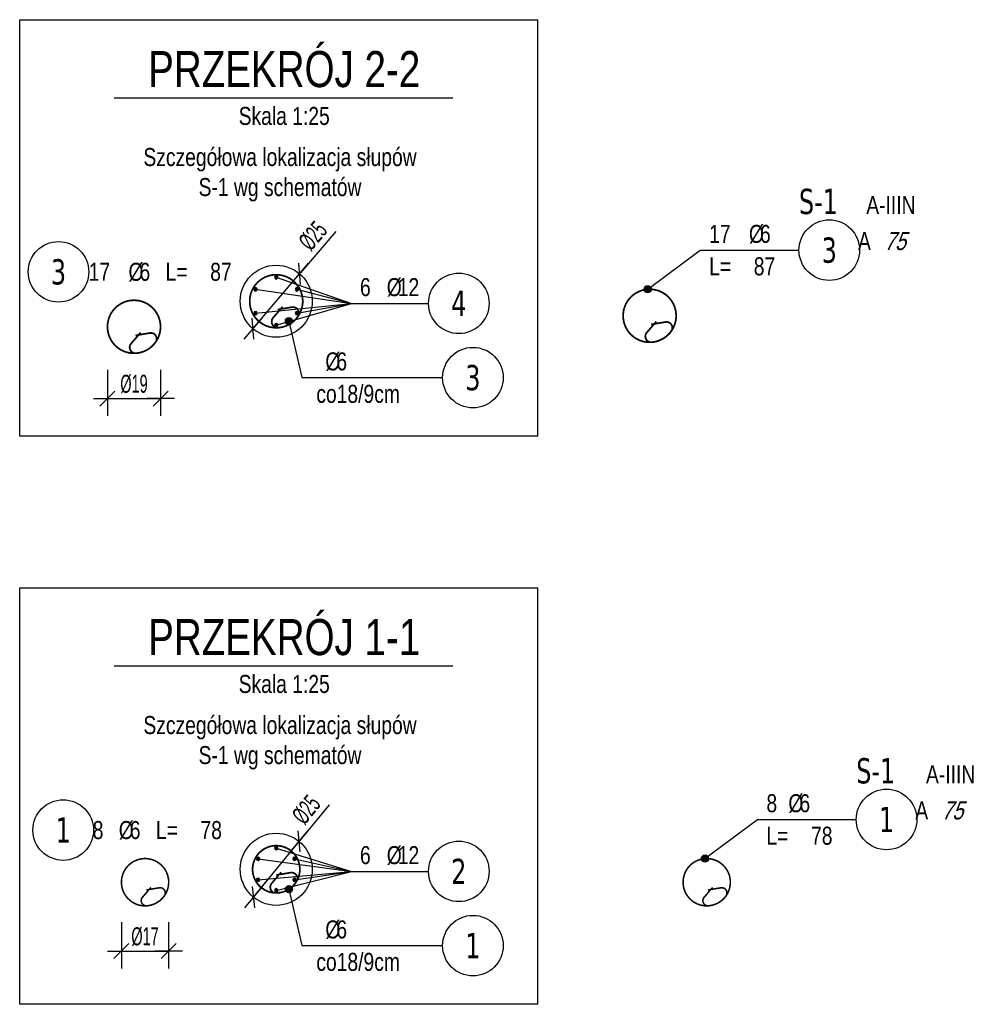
# Model space of a CAD drawing. Header units: millimetres. Extents: x 16025 to 17813, y -475 to 634.
# Tile 1 of 7: x 16100 to 16431, y -475 to -133. Entities that reach past the tile are written whole.
import ezdxf
from ezdxf.enums import TextEntityAlignment as Align

# ---------------------------------------------------------------- set-up
doc = ezdxf.new("R2010")
doc.units = ezdxf.units.MM
doc.header["$LTSCALE"] = 10
for name, color, linetype in [('BA_wis', 2, 'Continuous'), ('BZ_odn', 1, 'Continuous'), ('BZ_opi1', 7, 'Continuous'), ('BZ_opi2', 4, 'Continuous'), ('BZ_opi4', 53, 'Continuous'), ('BZ_P_prz', 4, 'Continuous'), ('BZ_P_strz', 3, 'Continuous'), ('BZ_P_wyc', 134, 'Continuous'), ('BZ_sym', 7, 'Continuous'), ('BZ_txg', 3, 'Continuous'), ('BZ_txs', 2, 'Continuous'), ('BZ_wym', 1, 'Continuous')]:
    doc.layers.add(name, color=color, linetype=linetype)
doc.layers.add('BZ_obw', color=230, linetype='Continuous', plot=False)
doc.layers.add('BZ_pom', color=6, linetype='Continuous', plot=False)
doc.styles.add('BIKTBG', font='tahoma.ttf', dxfattribs={"width": 0.85})
doc.styles.add('BIKTG', font='bikromsw.shx', dxfattribs={"width": 0.85})
doc.styles.add('BIKTS', font='bikromsw.shx', dxfattribs={"width": 0.8})
doc.styles.add('BIKWYM', font='bikromsw.shx', dxfattribs={"width": 0.6})
doc.dimstyles.new('BZ_KP_25', dxfattribs={"dimscale": 2.5, "dimtxt": 25, "dimasz": 1.666667, "dimexe": 24, "dimexo": 0, "dimgap": 0, "dimtad": 0, "dimdec": 1, "dimrnd": 0.5, "dimzin": 9, "dimdsep": 46, "dimtxsty": 'BIKWYM', "dimblk": 'WYM-KR', "dimblk1": 'WYM-KP', "dimblk2": 'WYM-KP', "dimsah": 1, "dimcen": 0, "dimdle": 20, "dimclrd": 256, "dimclre": 256, "dimclrt": 7, "dimadec": 0, "dimazin": 0, "dimtfac": 0.033333, "dimtdec": 1, "dimtmove": 0, "dimatfit": 3, "dimldrblk": 'WYM-KP', "dimfxl": 1, "dimtvp": 0.8, "dimtolj": 1, "dimarcsym": 0})
doc.dimstyles.new('BZ_KP_25_cm', dxfattribs={"dimscale": 0.25, "dimtxt": 25, "dimasz": 1.666667, "dimexe": 24, "dimexo": 0, "dimgap": 0, "dimtad": 0, "dimdec": 1, "dimrnd": 0.5, "dimzin": 9, "dimdsep": 46, "dimtxsty": 'BIKWYM', "dimblk": 'WYM-KR', "dimblk1": 'WYM-KP', "dimblk2": 'WYM-KP', "dimsah": 1, "dimcen": 0, "dimdle": 20, "dimclrd": 256, "dimclre": 256, "dimclrt": 7, "dimadec": 0, "dimazin": 0, "dimtfac": 0.033333, "dimtdec": 1, "dimtmove": 0, "dimatfit": 3, "dimldrblk": 'WYM-KP', "dimfxl": 1, "dimtvp": 0.8, "dimtolj": 1, "dimarcsym": 0})
doc.dimstyles.new('BZ_KR_25_cm', dxfattribs={"dimscale": 0.25, "dimtxt": 25, "dimasz": 1.666667, "dimexe": 24, "dimexo": 0, "dimgap": 0, "dimtad": 0, "dimdec": 1, "dimrnd": 0.5, "dimzin": 9, "dimdsep": 46, "dimtxsty": 'BIKWYM', "dimblk": 'WYM-KR', "dimcen": 0, "dimdle": 20, "dimclrd": 256, "dimclre": 256, "dimclrt": 2, "dimadec": 0, "dimazin": 0, "dimtfac": 0.033333, "dimtdec": 1, "dimtmove": 0, "dimatfit": 3, "dimldrblk": 'WYM-KR', "dimfxl": 25, "dimfxlon": 1, "dimtvp": 0.8, "dimtolj": 1, "dimarcsym": 0})

# ---------------------------------------------------------------- blocks, each defined once
blk = doc.blocks.new('PRET3')
blk.add_hatch(color=0).paths.add_polyline_path([(0.5, 0, 1), (-0.5, 0, 1)])
at = {"color": 0}
blk.add_circle((0, 0), 0.5, dxfattribs=at)
blk = doc.blocks.new('*U51')
at = {"layer": 'BZ_P_prz', "xscale": -1.2, "yscale": 1.2, "zscale": 1.2, "rotation": 89.99999999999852}
blk.add_blockref('PRET3', (0, 0), dxfattribs=at)
blk = doc.blocks.new('*U52')
at = {"layer": 'BZ_P_strz', "color": 0, "linetype": 'ByBlock', "lineweight": -2, "transparency": 16777216}
blk.add_blockref('*U51', (16249.22, 314.44), dxfattribs=at)
for p, rotation in [((16242.03, 310.29), 59.99999999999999), ((16256.4, 310.29), 299.9999999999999), ((16242.03, 301.99), 120), ((16256.4, 301.99), 239.9999999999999), ((16249.22, 297.84), 180)]:
    blk.add_blockref('*U51', p, dxfattribs=dict(at, rotation=rotation))
blk = doc.blocks.new('eoprz')
blk = doc.blocks.new('WYM-KP')
blk.add_hatch(color=256).paths.add_polyline_path([(3, 0, 1), (-3, 0, 1)])
blk.add_circle((0, 0), 3)
blk = doc.blocks.new('WYM-KR')
at = {"color": 7, "linetype": 'ByBlock'}
blk.add_line((6.24, 6.24), (-6.24, -6.24), dxfattribs=at)
at = {"linetype": 'ByBlock'}
blk.add_line((11.52, 0), (-11.52, 0), dxfattribs=at)
blk = doc.blocks.new('bik_BlkOpPretU', base_point=(1570.94, 615.52))
at = {"layer": 'BZ_opi2', "style": 'BIKTBG', "width": 0.8}
blk.add_attdef('NUMER', text='', height=8.75, dxfattribs=at).set_placement((1514.25, 615.52), align=Align.MIDDLE_CENTER)
at = {"layer": 'BZ_opi4', "style": 'BIKTS', "width": 0.8}
for tag, p in [('SZTUK', (1529.75, 618.02)), ('PRZEDR_FI', (1538.8, 618.02)), ('PRZEKROJ', (1542.61, 618.02)), ('PRZEDR_L', (1529.75, 606.77)), ('DLUGOSC', (1545.23, 606.77)), ('UWAGA', (1529.75, 598.02))]:
    blk.add_attdef(tag, p, '', height=6.25, dxfattribs=at)
at = {"layer": 'BZ_pom', "width": 0.8}
for tag, p, height, style in [('POZYCJA', (1524.75, 628.02), 8.75, 'BIKTBG'), ('GATUNEK', (1483.8, 628.02), 6.25, 'BIKTS'), ('METODA_L', (1489.99, 615.52), 6.25, 'BIKTS')]:
    blk.add_attdef(tag, p, '', height=height, dxfattribs=dict(at, style=style))
at = {"layer": 'BZ_wym', "width": 0.8}
for tag, p, height, style, flags in [('PRZEDR_NR', (1529.75, 588.65), 8.75, 'BIKTBG', 1), ('PRZEDR_SZT', (1529.75, 579.27), 6.25, 'BIKTS', 1), ('TYP_PRETA', (1529.75, 569.9), 6.25, 'BIKTS', 3), ('EURO_KOD', (1529.75, 560.52), 6.25, 'BIKTS', 3), ('EURO_KOD_SEGMENTY', (1544.75, 560.52), 6.25, 'BIKTS', 3), ('HAK_1', (1529.75, 551.15), 6.25, 'BIKTS', 3), ('HAK_2', (1529.75, 541.77), 6.25, 'BIKTS', 3), ('ID', (1529.75, 532.4), 6.25, 'BIKTS', 3), ('ID_C', (1529.75, 523.02), 6.25, 'BIKTS', 3), ('b_atr_0', (1529.75, 513.65), 6.25, 'BIKTS', 3)]:
    blk.add_attdef(tag, p, '', height=height, dxfattribs=dict(at, style=style, flags=flags))
blk = doc.blocks.new('*D72')
at = {"layer": 'BZ_wym', "lineweight": -2}
for p, q in [((16207.62, -405.55), (16197.49, -417.91)), ((16181.38, -437.57), (16197.23, -418.23)), ((16181.12, -437.89), (16180.86, -438.21))]:
    blk.add_line(p, q, dxfattribs=at)
at = {"layer": 'Defpoints', "color": 0}
for p in [(16197.23, -418.23), (16181.38, -437.57)]:
    blk.add_point(p, dxfattribs=at)
at = {"layer": 'BZ_wym', "lineweight": -2, "xscale": 0.4166666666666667, "yscale": 0.4166666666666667, "zscale": 0.4166666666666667}
for p, rotation in [((16197.23, -418.23), 230.662209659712), ((16181.38, -437.57), 50.66220965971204)]:
    blk.add_blockref('WYM-KR', p, dxfattribs=dict(at, rotation=rotation))
at = {"layer": 'BZ_wym', "color": 2, "insert": (16199.75, -407.26), "char_height": 6.25, "attachment_point": 5, "rotation": 50.6622, "style": 'BIKWYM'}
blk.add_mtext('\\A1;%%c25', dxfattribs=at)
blk = doc.blocks.new('bik_BlkOpPret', base_point=(608.5, -87.83))
at = {"layer": 'BZ_opi1', "style": 'BIKTS', "width": 0.8}
for tag, p in [('SZTUK', (567.31, -85.33)), ('PRZEDR_FI', (581.12, -85.33)), ('PRZEKROJ', (584.93, -85.33)), ('PRZEDR_L', (567.31, -96.58)), ('DLUGOSC', (582.78, -96.58)), ('UWAGA', (567.31, -105.33))]:
    blk.add_attdef(tag, p, '', height=6.25, dxfattribs=at)
at = {"layer": 'BZ_opi2', "style": 'BIKTBG', "width": 0.8}
blk.add_attdef('NUMER', text='', height=8.75, dxfattribs=at).set_placement((551.81, -87.83), align=Align.MIDDLE_CENTER)
at = {"layer": 'BZ_pom', "width": 0.8}
for tag, p, height, style in [('POZYCJA', (562.31, -75.33), 8.75, 'BIKTBG'), ('GATUNEK', (526.97, -75.33), 6.25, 'BIKTS'), ('METODA_L', (520.17, -87.83), 6.25, 'BIKTS'), ('EURO_KOD', (529.45, -87.83), 6.25, 'BIKTS')]:
    blk.add_attdef(tag, p, '', height=height, dxfattribs=dict(at, style=style))
at = {"layer": 'BZ_wym', "width": 0.8}
for tag, p, height, style, flags in [('PRZEDR_NR', (567.31, -114.71), 8.75, 'BIKTBG', 1), ('PRZEDR_SZT', (567.31, -124.08), 6.25, 'BIKTS', 1), ('TYP_PRETA', (567.31, -133.46), 6.25, 'BIKTS', 3), ('EURO_KOD_SEGMENTY', (580.88, -142.83), 6.25, 'BIKTS', 3), ('HAK_1', (567.31, -152.21), 6.25, 'BIKTS', 3), ('HAK_2', (567.31, -161.58), 6.25, 'BIKTS', 3), ('ID', (567.31, -170.96), 6.25, 'BIKTS', 3), ('ID_C', (567.31, -180.33), 6.25, 'BIKTS', 3), ('b_atr_0', (567.31, -189.71), 6.25, 'BIKTS', 3)]:
    blk.add_attdef(tag, p, '', height=height, dxfattribs=dict(at, style=style, flags=flags))
blk = doc.blocks.new('bik_BlkOpPretW', base_point=(917.65, 307.46))
at = {"layer": 'BZ_opi2', "style": 'BIKTBG', "width": 0.8}
blk.add_attdef('NUMER', text='', height=8.75, dxfattribs=at).set_placement((933.15, 307.46), align=Align.MIDDLE_CENTER)
at = {"layer": 'BZ_opi4', "style": 'BIKTS', "width": 0.8}
for tag, p in [('SZTUK', (943.38, 304.33)), ('PRZEKROJ', (956.24, 304.33)), ('DLUGOSC', (985.52, 304.33)), ('PRZEDR_FI', (952.43, 304.33)), ('PRZEDR_L', (970.04, 304.33))]:
    blk.add_attdef(tag, p, '', height=6.25, dxfattribs=at)
at = {"layer": 'BZ_pom', "width": 0.8}
for tag, p, height, style, flags in [('POZYCJA', (943.38, 294.96), 8.75, 'BIKTBG', 3), ('GATUNEK', (943.38, 285.58), 6.25, 'BIKTS', 1), ('METODA_L', (943.38, 266.83), 6.25, 'BIKTS', 3)]:
    blk.add_attdef(tag, p, '', height=height, dxfattribs=dict(at, style=style, flags=flags))
at = {"layer": 'BZ_wym', "width": 0.8}
for tag, p, height, style, flags in [('UWAGA', (943.38, 276.21), 6.25, 'BIKTS', 1), ('TYP_PRETA', (943.38, 257.46), 6.25, 'BIKTS', 3), ('PRZEDR_NR', (943.38, 248.08), 8.75, 'BIKTBG', 1), ('PRZEDR_SZT', (943.38, 238.71), 6.25, 'BIKTS', 1), ('EURO_KOD', (943.38, 229.33), 6.25, 'BIKTS', 3), ('EURO_KOD_SEGMENTY', (956.95, 229.33), 6.25, 'BIKTS', 3), ('HAK_1', (943.38, 219.96), 6.25, 'BIKTS', 3), ('HAK_2', (943.38, 210.58), 6.25, 'BIKTS', 3), ('ID', (943.38, 201.21), 6.25, 'BIKTS', 3), ('ID_C', (943.38, 191.83), 6.25, 'BIKTS', 3), ('b_atr_0', (943.38, 182.46), 6.25, 'BIKTS', 3)]:
    blk.add_attdef(tag, p, '', height=height, dxfattribs=dict(at, style=style, flags=flags))
blk = doc.blocks.new('*D73')
at = {"layer": 'BZ_wym', "lineweight": -2}
for p, q in [((16135.61, -446.25), (16135.61, -462.25)), ((16151.99, -446.25), (16151.99, -462.25)), ((16136.03, -456.25), (16151.58, -456.25))]:
    blk.add_line(p, q, dxfattribs=at)
at = {"layer": 'Defpoints', "color": 0}
for p in [(16135.61, -432.38), (16151.99, -431.78), (16151.99, -456.25)]:
    blk.add_point(p, dxfattribs=at)
at = {"layer": 'BZ_wym', "lineweight": -2, "xscale": 0.4166666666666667, "yscale": 0.4166666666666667, "zscale": 0.4166666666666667, "rotation": 180}
blk.add_blockref('WYM-KR', (16135.61, -456.25), dxfattribs=at)
at = {"layer": 'BZ_wym', "lineweight": -2, "xscale": 0.4166666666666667, "yscale": 0.4166666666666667, "zscale": 0.4166666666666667}
blk.add_blockref('WYM-KR', (16151.99, -456.25), dxfattribs=at)
at = {"layer": 'BZ_wym', "color": 2, "insert": (16143.8, -451.25), "char_height": 6.25, "attachment_point": 5, "style": 'BIKWYM'}
blk.add_mtext('\\A1;\\Fbikromsw.shx|c1;%%C17', dxfattribs=at)
blk = doc.blocks.new('*D74')
at = {"layer": 'BZ_wym', "lineweight": -2}
for p, q in [((16209.96, -206.74), (16197.69, -221.13)), ((16181.19, -240.46), (16197.42, -221.44)), ((16180.92, -240.78), (16180.65, -241.1))]:
    blk.add_line(p, q, dxfattribs=at)
at = {"layer": 'Defpoints', "color": 0}
for p in [(16197.42, -221.44), (16181.19, -240.46)]:
    blk.add_point(p, dxfattribs=at)
at = {"layer": 'BZ_wym', "lineweight": -2, "xscale": 0.4166666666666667, "yscale": 0.4166666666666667, "zscale": 0.4166666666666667}
for p, rotation in [((16197.42, -221.44), 229.5326380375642), ((16181.19, -240.46), 49.53263803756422)]:
    blk.add_blockref('WYM-KR', p, dxfattribs=dict(at, rotation=rotation))
at = {"layer": 'BZ_wym', "color": 2, "insert": (16202.06, -208.3), "char_height": 6.25, "attachment_point": 5, "rotation": 49.5326, "style": 'BIKWYM'}
blk.add_mtext('\\A1;%%c25', dxfattribs=at)
blk = doc.blocks.new('*D75')
at = {"layer": 'BZ_wym', "lineweight": -2}
for p, q in [((16130.78, -254.68), (16130.78, -270.68)), ((16149.18, -254.68), (16149.18, -270.68)), ((16131.19, -264.68), (16148.76, -264.68))]:
    blk.add_line(p, q, dxfattribs=at)
at = {"layer": 'Defpoints', "color": 0}
for p in [(16130.78, -239.8), (16149.18, -239.8), (16149.18, -264.68)]:
    blk.add_point(p, dxfattribs=at)
at = {"layer": 'BZ_wym', "lineweight": -2, "xscale": 0.4166666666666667, "yscale": 0.4166666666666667, "zscale": 0.4166666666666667, "rotation": 180}
blk.add_blockref('WYM-KR', (16130.78, -264.68), dxfattribs=at)
at = {"layer": 'BZ_wym', "lineweight": -2, "xscale": 0.4166666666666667, "yscale": 0.4166666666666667, "zscale": 0.4166666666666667}
blk.add_blockref('WYM-KR', (16149.18, -264.68), dxfattribs=at)
at = {"layer": 'BZ_wym', "color": 2, "insert": (16139.98, -259.68), "char_height": 6.25, "attachment_point": 5, "style": 'BIKWYM'}
blk.add_mtext('\\A1;\\Fbikromsw.shx|c1;%%C19', dxfattribs=at)

msp = doc.modelspace()

# ---------------------------------------------------------------- linework, layer by layer
at = {"layer": 'BA_wis'}
for centre in [(16189.31, -230.95), (16189.31, -427.9)]:
    msp.add_circle(centre, 12.5, dxfattribs=at)
at = {"layer": 'BZ_obw'}
for points in [[(16100.33, -133.33), (16279.98, -133.33), (16279.98, -277.77), (16100.33, -277.77)], [(16100.33, -330.28), (16279.98, -330.28), (16279.98, -474.71), (16100.33, -474.71)]]:
    msp.add_lwpolyline(points, close=True, dxfattribs=at)
at = {"layer": 'BZ_odn'}
for centre in [(16381.12, -213.22), (16400.99, -410.62)]:
    msp.add_circle(centre, 10.5, dxfattribs=at)
at = {"layer": 'BZ_odn', "color": 252}
for centre in [(16113.8, -220.75), (16252.64, -231.68), (16257.53, -257.43), (16115.43, -414.3), (16252.64, -428.62), (16257.53, -454.37)]:
    msp.add_circle(centre, 10.5, dxfattribs=at)
at = {"layer": 'BZ_P_strz'}
for points, const_width in [([(16189.81, -240.13, 0.021545), (16189.99, -240.13, 0.00154), (16190.04, -240.12, 0.002996), (16190.15, -240.12, 0.015437), (16190.72, -240.05, 0.003376), (16190.84, -240.03, 0.017212), (16191.46, -239.9, 0.003704), (16191.59, -239.87, 0.015732), (16192.15, -239.7, 0.002342), (16192.23, -239.68, 0.017314), (16192.83, -239.45, 0.004015), (16192.96, -239.4, 0.017394), (16193.54, -239.12, 0.000223), (16193.55, -239.12, 0.017568), (16194.11, -238.8, 0.004035), (16194.24, -238.72, 0.01734), (16194.76, -238.36, 0.002133), (16194.83, -238.32, 0.015865), (16195.28, -237.95, 0.003767), (16195.39, -237.86, 0.017218), (16195.85, -237.42, 0.00327), (16195.93, -237.34, 0.015414), (16196.31, -236.92, 0.003126), (16196.39, -236.83, 0.017229), (16196.77, -236.33, 0.001548), (16196.81, -236.28, 0.174663), (16198.48, -230.27, 0.414214), (16188.63, -221.78, 0.414214), (16180.13, -231.63, 0.408469), (16189.81, -240.14)], 0.6), ([(16321.12, -237.99), (16317.82, -241.82, 0.668179), (16319.5, -245.16, 0.414214), (16327.99, -235.3, 0.414214), (16318.14, -226.81, 0.414214), (16309.65, -236.66, 0.702616), (16326.32, -241.31, 0.668179), (16324.33, -238.15), (16319.35, -238.99)], 0.607), ([(16190.63, -233.9), (16188.24, -236.66, 0.500731), (16188.97, -239.95)], 0.6), ([(16197.18, -235.31, 0.500731), (16194.74, -233), (16191.14, -233.61)], 0.6), ([(16189.65, -436.09, -0.003293), (16189.91, -436.08, 0.001542), (16189.96, -436.07, 0.002997), (16190.06, -436.06, 0.015437), (16190.56, -436, 0.003373), (16190.67, -435.98, 0.017213), (16191.23, -435.87, 0.003702), (16191.34, -435.84, 0.015729), (16191.84, -435.7, 0.002347), (16191.91, -435.67, 0.017313), (16192.44, -435.47, 0.004015), (16192.57, -435.42, 0.017394), (16193.08, -435.18, 0.000223), (16193.09, -435.17, 0.017568), (16193.59, -434.89, 0.004035), (16193.7, -434.82, 0.017339), (16194.17, -434.5, 0.002135), (16194.23, -434.46, 0.015864), (16194.63, -434.13, 0.003763), (16194.73, -434.05, 0.017205), (16195.14, -433.67, 0.003279), (16195.21, -433.59, 0.015423), (16195.55, -433.21, 0.003126), (16195.62, -433.14, 0.017232), (16195.96, -432.69, 0.001548), (16195.99, -432.65, 0.174661), (16197.48, -427.29, 0.414214), (16188.7, -419.72, 0.414214), (16181.13, -428.5, 0.404793), (16189.65, -436.09)], 0.6), ([(16340.67, -434.17), (16337.72, -437.59, 0.668179), (16339.22, -440.56, 0.414214), (16346.79, -431.78, 0.414214), (16338.01, -424.2, 0.414214), (16330.44, -432.99, 0.702616), (16345.3, -437.13, 0.668179), (16343.53, -434.31), (16339.09, -435.06)], 0.541), ([(16190.14, -429.97), (16187.75, -432.74, 0.500731), (16188.47, -436.02)], 0.6), ([(16196.69, -431.39, 0.500731), (16194.25, -429.07), (16190.65, -429.68)], 0.6)]:
    msp.add_lwpolyline(points, format="xyb", dxfattribs=dict(at, const_width=const_width))
at = {"layer": 'BZ_P_strz', "const_width": 0.6}
for points in [[(16191.51, -232.88), (16190.83, -233.66), (16189.81, -233.83)], [(16191.01, -428.95), (16190.34, -429.73), (16189.32, -429.9)]]:
    msp.add_lwpolyline(points, dxfattribs=at)
at = {"layer": 'BZ_P_wyc', "linetype": 'Continuous'}
for points, const_width in [([(16142.27, -241.81), (16138.97, -245.64, 0.668179), (16140.65, -248.98, 0.414214), (16149.15, -239.12, 0.414214), (16139.3, -230.63, 0.414214), (16130.8, -240.48, 0.702616), (16147.47, -245.13, 0.668179), (16145.49, -241.97), (16140.51, -242.81)], 0.607), ([(16145.86, -434.17), (16142.92, -437.59, 0.668179), (16144.42, -440.56, 0.414214), (16151.99, -431.78, 0.414214), (16143.21, -424.2, 0.414214), (16135.64, -432.99, 0.702616), (16150.5, -437.13, 0.668179), (16148.73, -434.31), (16144.29, -435.06)], 0.541)]:
    msp.add_lwpolyline(points, format="xyb", dxfattribs=dict(at, const_width=const_width))
at = {"layer": 'BZ_txg'}
for points in [[(16133.06, -160.45), (16250.61, -160.45)], [(16133.06, -357.39), (16250.61, -357.39)]]:
    msp.add_lwpolyline(points, dxfattribs=at)

# ---------------------------------------------------------------- block references
ref = msp.add_blockref('bik_BlkOpPret', (16336.34, -213.22))
ref.add_attrib('NUMER', '3', dxfattribs={"layer": 'BZ_opi2', "height": 8.75, "style": 'BIKTBG', "width": 0.8}).set_placement((16381.12, -213.22), align=Align.MIDDLE_CENTER)
ref.add_attrib('POZYCJA', 'S-1', (16370.62, -200.72), dxfattribs={"layer": 'BZ_pom', "height": 8.75, "style": 'BIKTBG', "width": 0.8})
ref.add_attrib('SZTUK', '17', (16339.46, -210.72), dxfattribs={"layer": 'BZ_opi1', "height": 6.25, "style": 'BIKTS', "width": 0.8})
ref.add_attrib('GATUNEK', 'A-IIIN', (16393.96, -200.72), dxfattribs={"layer": 'BZ_pom', "height": 6.25, "style": 'BIKTS', "width": 0.8})
ref.add_attrib('PRZEKROJ', '6', (16357.08, -210.72), dxfattribs={"layer": 'BZ_opi1', "height": 6.25, "style": 'BIKTS', "width": 0.8})
ref.add_attrib('DLUGOSC', '87', (16354.94, -221.97), dxfattribs={"layer": 'BZ_opi1', "height": 6.25, "style": 'BIKTS', "width": 0.8})
ref.add_attrib('METODA_L', 'A', (16391.1, -213.22), dxfattribs={"layer": 'BZ_pom', "height": 6.25, "style": 'BIKTS', "width": 0.8})
ref.add_attrib('PRZEDR_FI', '%%c', (16353.27, -210.72), dxfattribs={"layer": 'BZ_opi1', "height": 6.25, "style": 'BIKTS', "width": 0.8})
ref.add_attrib('PRZEDR_L', 'L=', (16339.46, -221.97), dxfattribs={"layer": 'BZ_opi1', "height": 6.25, "style": 'BIKTS', "width": 0.8})
ref.add_attrib('EURO_KOD', '75', (16400.14, -213.22), dxfattribs={"layer": 'BZ_pom', "height": 6.25, "style": 'BIKTS', "oblique": 18, "width": 0.8})
ref = msp.add_blockref('bik_BlkOpPretW', (16098.3, -220.75))
ref.add_attrib('NUMER', '3', dxfattribs={"layer": 'BZ_opi2', "height": 8.75, "style": 'BIKTBG', "width": 0.8}).set_placement((16113.8, -220.75), align=Align.MIDDLE_CENTER)
ref.add_attrib('SZTUK', '17', (16124.26, -223.87), dxfattribs={"layer": 'BZ_opi4', "height": 6.25, "style": 'BIKTS', "width": 0.8})
ref.add_attrib('PRZEKROJ', '6', (16141.88, -223.87), dxfattribs={"layer": 'BZ_opi4', "height": 6.25, "style": 'BIKTS', "width": 0.8})
ref.add_attrib('DLUGOSC', '87', (16166.41, -223.87), dxfattribs={"layer": 'BZ_opi4', "height": 6.25, "style": 'BIKTS', "width": 0.8})
ref.add_attrib('PRZEDR_FI', '%%c', (16138.07, -223.87), dxfattribs={"layer": 'BZ_opi4', "height": 6.25, "style": 'BIKTS', "width": 0.8})
ref.add_attrib('PRZEDR_L', 'L=', (16150.93, -223.87), dxfattribs={"layer": 'BZ_opi4', "height": 6.25, "style": 'BIKTS', "width": 0.8})
ref = msp.add_blockref('bik_BlkOpPretU', (16215.23, -231.68), dxfattribs=dict(xscale=0.1, yscale=0.1, zscale=0.1))
ref.add_attrib('NUMER', '4', dxfattribs={"layer": 'BZ_opi2', "height": 8.75, "style": 'BIKTBG', "width": 0.8}).set_placement((16252.64, -231.68), align=Align.MIDDLE_CENTER)
ref.add_attrib('SZTUK', '6', (16218.36, -229.18), dxfattribs={"layer": 'BZ_opi4', "height": 6.25, "style": 'BIKTS', "width": 0.8})
ref.add_attrib('PRZEKROJ', '12', (16231.45, -229.18), dxfattribs={"layer": 'BZ_opi4', "height": 6.25, "style": 'BIKTS', "width": 0.8})
ref.add_attrib('PRZEDR_FI', '%%c', (16227.64, -229.18), dxfattribs={"layer": 'BZ_opi4', "height": 6.25, "style": 'BIKTS', "width": 0.8})
ref = msp.add_blockref('bik_BlkOpPretU', (16198.22, -257.43))
ref.add_attrib('NUMER', '3', dxfattribs={"layer": 'BZ_opi2', "height": 8.75, "style": 'BIKTBG', "width": 0.8}).set_placement((16257.53, -257.43), align=Align.MIDDLE_CENTER)
ref.add_attrib('PRZEKROJ', '6', (16210.16, -254.93), dxfattribs={"layer": 'BZ_opi4', "height": 6.25, "style": 'BIKTS', "width": 0.8})
ref.add_attrib('UWAGA', 'co18/9cm', (16203.22, -266.18), dxfattribs={"layer": 'BZ_opi4', "height": 6.25, "style": 'BIKTS', "width": 0.8})
ref.add_attrib('PRZEDR_FI', '%%c', (16206.35, -254.93), dxfattribs={"layer": 'BZ_opi4', "height": 6.25, "style": 'BIKTS', "width": 0.8})
ref = msp.add_blockref('bik_BlkOpPret', (16356.2, -410.62))
ref.add_attrib('NUMER', '1', dxfattribs={"layer": 'BZ_opi2', "height": 8.75, "style": 'BIKTBG', "width": 0.8}).set_placement((16400.99, -410.62), align=Align.MIDDLE_CENTER)
ref.add_attrib('POZYCJA', 'S-1', (16390.49, -398.12), dxfattribs={"layer": 'BZ_pom', "height": 8.75, "style": 'BIKTBG', "width": 0.8})
ref.add_attrib('SZTUK', '8', (16359.33, -408.12), dxfattribs={"layer": 'BZ_opi1', "height": 6.25, "style": 'BIKTS', "width": 0.8})
ref.add_attrib('GATUNEK', 'A-IIIN', (16414.67, -398.12), dxfattribs={"layer": 'BZ_pom', "height": 6.25, "style": 'BIKTS', "width": 0.8})
ref.add_attrib('PRZEKROJ', '6', (16370.76, -408.12), dxfattribs={"layer": 'BZ_opi1', "height": 6.25, "style": 'BIKTS', "width": 0.8})
ref.add_attrib('DLUGOSC', '78', (16374.81, -419.37), dxfattribs={"layer": 'BZ_opi1', "height": 6.25, "style": 'BIKTS', "width": 0.8})
ref.add_attrib('METODA_L', 'A', (16410.97, -410.62), dxfattribs={"layer": 'BZ_pom', "height": 6.25, "style": 'BIKTS', "width": 0.8})
ref.add_attrib('PRZEDR_FI', '%%c', (16366.95, -408.12), dxfattribs={"layer": 'BZ_opi1', "height": 6.25, "style": 'BIKTS', "width": 0.8})
ref.add_attrib('PRZEDR_L', 'L=', (16359.33, -419.37), dxfattribs={"layer": 'BZ_opi1', "height": 6.25, "style": 'BIKTS', "width": 0.8})
ref.add_attrib('EURO_KOD', '75', (16420.01, -410.62), dxfattribs={"layer": 'BZ_pom', "height": 6.25, "style": 'BIKTS', "oblique": 18, "width": 0.8})
ref = msp.add_blockref('bik_BlkOpPretW', (16099.93, -414.3))
ref.add_attrib('NUMER', '1', dxfattribs={"layer": 'BZ_opi2', "height": 8.75, "style": 'BIKTBG', "width": 0.8}).set_placement((16115.43, -414.3), align=Align.MIDDLE_CENTER)
ref.add_attrib('SZTUK', '8', (16125.66, -417.42), dxfattribs={"layer": 'BZ_opi4', "height": 6.25, "style": 'BIKTS', "width": 0.8})
ref.add_attrib('PRZEKROJ', '6', (16138.51, -417.42), dxfattribs={"layer": 'BZ_opi4', "height": 6.25, "style": 'BIKTS', "width": 0.8})
ref.add_attrib('DLUGOSC', '78', (16163.04, -417.42), dxfattribs={"layer": 'BZ_opi4', "height": 6.25, "style": 'BIKTS', "width": 0.8})
ref.add_attrib('PRZEDR_FI', '%%c', (16134.7, -417.42), dxfattribs={"layer": 'BZ_opi4', "height": 6.25, "style": 'BIKTS', "width": 0.8})
ref.add_attrib('PRZEDR_L', 'L=', (16147.56, -417.42), dxfattribs={"layer": 'BZ_opi4', "height": 6.25, "style": 'BIKTS', "width": 0.8})
ref = msp.add_blockref('bik_BlkOpPretU', (16215.23, -428.62), dxfattribs=dict(xscale=0.1, yscale=0.1, zscale=0.1))
ref.add_attrib('NUMER', '2', dxfattribs={"layer": 'BZ_opi2', "height": 8.75, "style": 'BIKTBG', "width": 0.8}).set_placement((16252.64, -428.62), align=Align.MIDDLE_CENTER)
ref.add_attrib('SZTUK', '6', (16218.36, -426.12), dxfattribs={"layer": 'BZ_opi4', "height": 6.25, "style": 'BIKTS', "width": 0.8})
ref.add_attrib('PRZEKROJ', '12', (16231.45, -426.12), dxfattribs={"layer": 'BZ_opi4', "height": 6.25, "style": 'BIKTS', "width": 0.8})
ref.add_attrib('PRZEDR_FI', '%%c', (16227.64, -426.12), dxfattribs={"layer": 'BZ_opi4', "height": 6.25, "style": 'BIKTS', "width": 0.8})
ref = msp.add_blockref('bik_BlkOpPretU', (16198.22, -454.37))
ref.add_attrib('NUMER', '1', dxfattribs={"layer": 'BZ_opi2', "height": 8.75, "style": 'BIKTBG', "width": 0.8}).set_placement((16257.53, -454.37), align=Align.MIDDLE_CENTER)
ref.add_attrib('PRZEKROJ', '6', (16210.16, -451.87), dxfattribs={"layer": 'BZ_opi4', "height": 6.25, "style": 'BIKTS', "width": 0.8})
ref.add_attrib('UWAGA', 'co18/9cm', (16203.22, -463.12), dxfattribs={"layer": 'BZ_opi4', "height": 6.25, "style": 'BIKTS', "width": 0.8})
ref.add_attrib('PRZEDR_FI', '%%c', (16206.35, -451.87), dxfattribs={"layer": 'BZ_opi4', "height": 6.25, "style": 'BIKTS', "width": 0.8})
at = {"layer": 'BZ_P_prz', "xscale": -1.2, "yscale": 1.2, "zscale": 1.2}
for p, rotation in [((16189.31, -420.6), 89.99999999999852), ((16182.99, -424.25), 149.9999999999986), ((16195.63, -424.25), 29.99999999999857), ((16182.99, -431.55), 209.9999999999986), ((16195.63, -431.55), 329.9999999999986), ((16189.31, -435.2), 269.9999999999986)]:
    msp.add_blockref('PRET3', p, dxfattribs=dict(at, rotation=rotation))
at = {"layer": 'BZ_P_strz'}
msp.add_blockref('*U52', (-59.91, -537.09), dxfattribs=at)
at = {"layer": 'BZ_sym'}
ref = msp.add_blockref('eoprz', (16192.08, -160.45), dxfattribs=dict(at, xscale=0.05, yscale=0.05, zscale=0.05))
ref.add_attrib('Nazwa', 'PRZEKRÓJ 2-2', dxfattribs={"layer": 'BZ_txg', "height": 12.5, "style": 'BIKTG', "width": 0.8}).set_placement((16192.08, -150.45), align=Align.MIDDLE_CENTER)
ref.add_attrib('Skala', 'Skala 1:25', dxfattribs={"layer": 'BZ_txs', "height": 6.25, "style": 'BIKTS', "width": 0.8}).set_placement((16192.08, -166.7), align=Align.MIDDLE_CENTER)
ref = msp.add_blockref('eoprz', (16192.08, -357.39), dxfattribs=dict(at, xscale=0.05, yscale=0.05, zscale=0.05))
ref.add_attrib('Nazwa', 'PRZEKRÓJ 1-1', dxfattribs={"layer": 'BZ_txg', "height": 12.5, "style": 'BIKTG', "width": 0.8}).set_placement((16192.08, -347.39), align=Align.MIDDLE_CENTER)
ref.add_attrib('Skala', 'Skala 1:25', dxfattribs={"layer": 'BZ_txs', "height": 6.25, "style": 'BIKTS', "width": 0.8}).set_placement((16192.08, -363.64), align=Align.MIDDLE_CENTER)

# ---------------------------------------------------------------- texts
at = {"layer": 'BZ_txs', "char_height": 6.25, "width": 245.8549, "attachment_point": 1, "style": 'BIKTS'}
for insert in [(16067.7, -177.82), (16067.7, -374.76)]:
    msp.add_mtext('\\pxqc;{\\Fbikromsw.shx|c1;Szczegółowa lokalizacja słupów\\PS-1 wg schematów}', dxfattribs=dict(at, insert=insert))

# ---------------------------------------------------------------- dimensions: what is measured, and where the dimension line sits
at = {"layer": 'BZ_wym'}
for p1, p2, picture, middle in [((16181.19, -240.46), (16197.42, -221.44), '*D74', (16205.87, -211.54)), ((16181.38, -437.57), (16197.23, -418.23), '*D72', (16203.62, -410.43))]:
    dim = msp.add_diameter_dim_2p(p1=p1, p2=p2, dimstyle='BZ_KR_25_cm', override={"dimdec": 0, "dimrnd": 1, "dimpost": '%%c<>', "dimatfit": 1}, dxfattribs=at)
    dim.commit()
    dim.dimension.update_dxf_attribs({"geometry": picture, "text_midpoint": middle, "dimtype": 163})
for base, p1, p2, text, picture, middle in [((16149.18, -264.68), (16130.78, -239.8), (16149.18, -239.8), '\\Fbikromsw.shx|c1;%%C19', '*D75', (16139.98, -259.68)), ((16151.99, -456.25), (16135.61, -432.38), (16151.99, -431.78), '\\Fbikromsw.shx|c1;%%C17', '*D73', (16143.8, -451.25))]:
    dim = msp.add_linear_dim(base=base, p1=p1, p2=p2, text=text, dimstyle='BZ_KR_25_cm', override={"dimtxsty": 'BIKWYM', "dimatfit": 1, "dimfxl": 40}, dxfattribs=at)
    dim.commit()
    dim.dimension.update_dxf_attribs({"geometry": picture, "text_midpoint": middle})

# ---------------------------------------------------------------- leaders
at = {"layer": 'BZ_odn'}
for points in [[(16318.14, -226.81), (16336.34, -213.22), (16370.62, -213.22)], [(16338.01, -424.2), (16356.2, -410.62), (16390.49, -410.62)]]:
    msp.add_leader(points, dimstyle='BZ_KP_25_cm', dxfattribs=at)
at = {"layer": 'BZ_odn', "color": 252, "has_arrowhead": 0}
for points in [[(16189.31, -222.65), (16215.43, -231.68), (16242.14, -231.68)], [(16182.12, -226.8), (16215.43, -231.68), (16242.14, -231.68)], [(16196.5, -226.8), (16215.43, -231.68), (16242.14, -231.68)], [(16182.12, -235.1), (16215.43, -231.68), (16242.14, -231.68)], [(16189.31, -239.25), (16215.43, -231.68), (16242.14, -231.68)], [(16196.5, -235.1), (16215.43, -231.68), (16242.14, -231.68)], [(16189.31, -420.6), (16215.43, -428.62), (16242.14, -428.62)], [(16182.99, -424.25), (16215.43, -428.62), (16242.14, -428.62)], [(16195.63, -424.25), (16215.43, -428.62), (16242.14, -428.62)], [(16182.99, -431.55), (16215.43, -428.62), (16242.14, -428.62)], [(16189.31, -435.2), (16215.43, -428.62), (16242.14, -428.62)], [(16195.63, -431.55), (16215.43, -428.62), (16242.14, -428.62)]]:
    msp.add_leader(points, dimstyle='BZ_KP_25', override={"dimclrd": 252}, dxfattribs=at)
at = {"layer": 'BZ_odn', "color": 252}
for points in [[(16193.72, -237.87), (16198.22, -257.43), (16247.03, -257.43)], [(16193.72, -434.81), (16198.22, -454.37), (16247.03, -454.37)]]:
    msp.add_leader(points, dimstyle='BZ_KP_25_cm', override={"dimclrd": 252}, dxfattribs=at)

doc.saveas('drawing.dxf')
